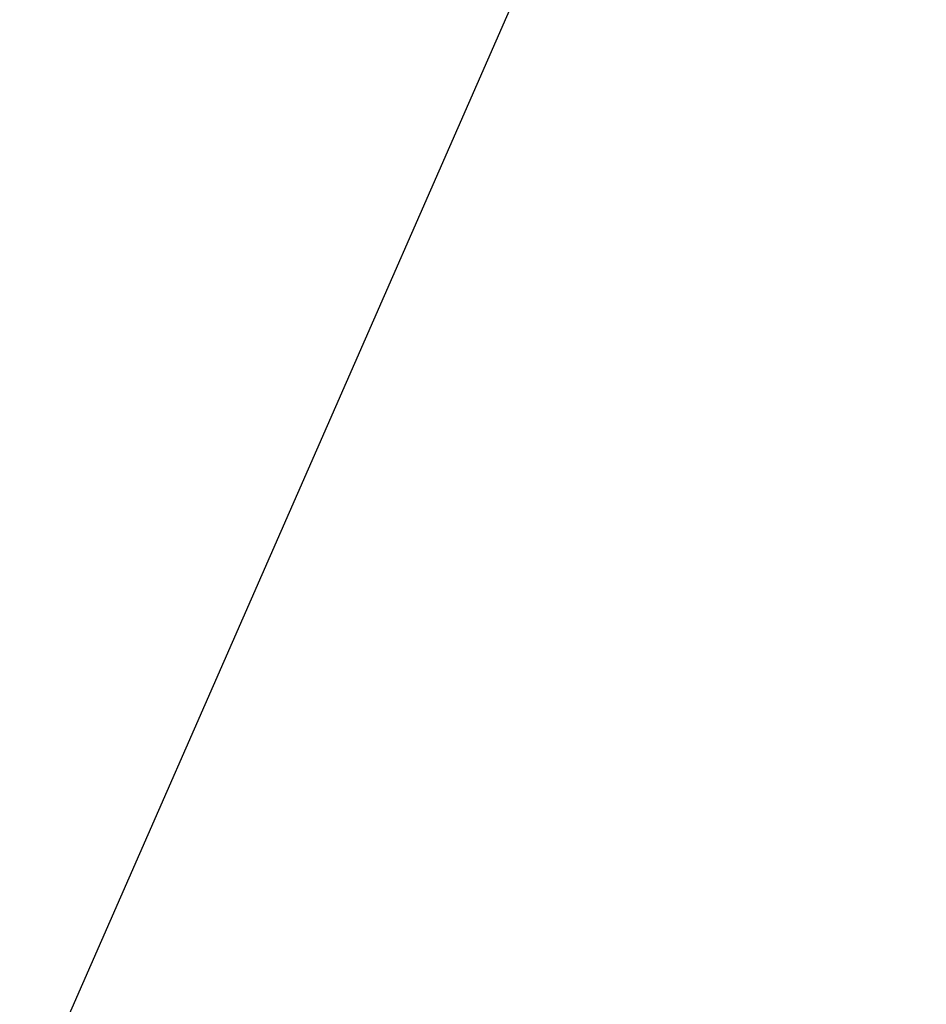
# Model space of a CAD drawing. Header units: millimetres. Extents: x -131 to 131, y -191 to 191.
# Tile 255 of 256: x -70.58594 to -70.58073, y -110.08115 to -110.07549. Entities that reach past the tile are written whole.
import ezdxf

# ---------------------------------------------------------------- set-up
doc = ezdxf.new("R2010")
doc.units = ezdxf.units.MM
doc.layers.get('0').update_dxf_attribs({"color": 8, "linetype": 'CONTINUOUS'})

# ---------------------------------------------------------------- blocks, each defined once
blk = doc.blocks.new('sgBrepBlock__142797360')
at = {"color": 0, "invisible_edges": 15}
for points in [[(-85.4023611, -71.9651252, -3), (-69.1072155, -110.0803521, -3), (-85.8271337, -72.7544849, -3)], [(-85.8271337, -72.7544849, -3), (-69.1072155, -110.0803521, -3), (-87.0287983, -99.2418691, -3)], [(-87.0287983, -99.2418691, -3), (-70, -110, -3), (-70.8927845, -110.0803521, -3)], [(-87.0287983, -99.2418691, -3), (-69.1072155, -110.0803521, -3), (-70, -110, -3)]]:
    blk.add_3dface(points, dxfattribs=at)
blk = doc.blocks.new('sgBrepBlock__164557488')
at = {"color": 0, "invisible_edges": 15}
for points in [[(-70, -110, -3), (-70.8927845, -110.0803521, -1), (-70, -110, -1)], [(-70, -110, -3), (-70.8927845, -110.0803521, -3), (-70.8927845, -110.0803521, -1)]]:
    blk.add_3dface(points, dxfattribs=at)
blk = doc.blocks.new('sgBrepBlock__164557744')
at = {"color": 0, "invisible_edges": 15}
blk.add_3dface([(-68.2431259, -110.3188256, -1), (-70.8927845, -110.0803521, -1), (-71.7568741, -110.3188256, -1)], dxfattribs=at)
blk = doc.blocks.new('sgBrepBlock_Viva$20base_142796336')
at = {"color": 0}
for name in ['sgBrepBlock__142797360', 'sgBrepBlock__164557488', 'sgBrepBlock__164557744']:
    blk.add_blockref(name, (0, 0), dxfattribs=at)
blk = doc.blocks.new('sgBrepBlock__245068944')
at = {"color": 0}
blk.add_polyline3d([(-71.2027513, -112.1614387, -74.4941891), (-71.0738822, -111.533357, -74.861108), (-70.920413, -110.9578261, -75.2980688), (-70.7446703, -110.4435705, -75.7984476), (-70.5493179, -109.9983857, -76.3546591), (-70.3373174, -109.6290203, -76.9582717), (-70.1118823, -109.3410734, -77.6001354), (-69.8764302, -109.1389101, -78.27052), (-69.6345301, -109.0255949, -78.9592633), (-69.389849, -109.0028457, -79.6559246), (-69.1460962, -109.0710072, -80.3499433), (-68.9069665, -109.2290461, -81.0307986), (-68.676085, -109.4745669, -81.6881696), (-68.4569516, -109.8038476, -82.3120911), (-68.2528881, -110.2118966, -82.8931052), (-68.0669879, -110.6925285, -83.4224042), (-67.9020691, -111.2384572, -83.8919646), (-67.7606318, -111.841407, -84.2946683), (-67.6448198, -112.4922379, -84.6244106)], dxfattribs=at)
blk = doc.blocks.new('sgBrepBlock__245073552')
at = {"color": 0}
blk.add_polyline3d([(-71.2027513, -112.1614387, -74.4941891), (-71.0738822, -111.533357, -74.861108), (-70.920413, -110.9578261, -75.2980688), (-70.7446703, -110.4435705, -75.7984476), (-70.5493179, -109.9983857, -76.3546591), (-70.3373174, -109.6290203, -76.9582717), (-70.1118823, -109.3410734, -77.6001354), (-69.8764302, -109.1389101, -78.27052), (-69.6345301, -109.0255949, -78.9592633), (-69.389849, -109.0028457, -79.6559246), (-69.1460962, -109.0710072, -80.3499433), (-68.9069665, -109.2290461, -81.0307986), (-68.676085, -109.4745669, -81.6881696), (-68.4569516, -109.8038476, -82.3120911), (-68.2528881, -110.2118966, -82.8931052), (-68.0669879, -110.6925285, -83.4224042), (-67.9020691, -111.2384572, -83.8919646), (-67.7606318, -111.841407, -84.2946683), (-67.6448198, -112.4922379, -84.6244106)], dxfattribs=at)
blk = doc.blocks.new('sgBrepBlock_Clamp$20Doughty$20Slimline$20QT_245068688')
at = {"color": 0}
for name in ['sgBrepBlock__245073552', 'sgBrepBlock__245068944']:
    blk.add_blockref(name, (0, 0), dxfattribs=at)

msp = doc.modelspace()

# ---------------------------------------------------------------- block references
at = {"color": 9}
msp.add_blockref('sgBrepBlock_Viva$20base_142796336', (0, 0), dxfattribs=at)
at = {"color": 7}
msp.add_blockref('sgBrepBlock_Clamp$20Doughty$20Slimline$20QT_245068688', (0, 0), dxfattribs=at)

doc.saveas('drawing.dxf')
